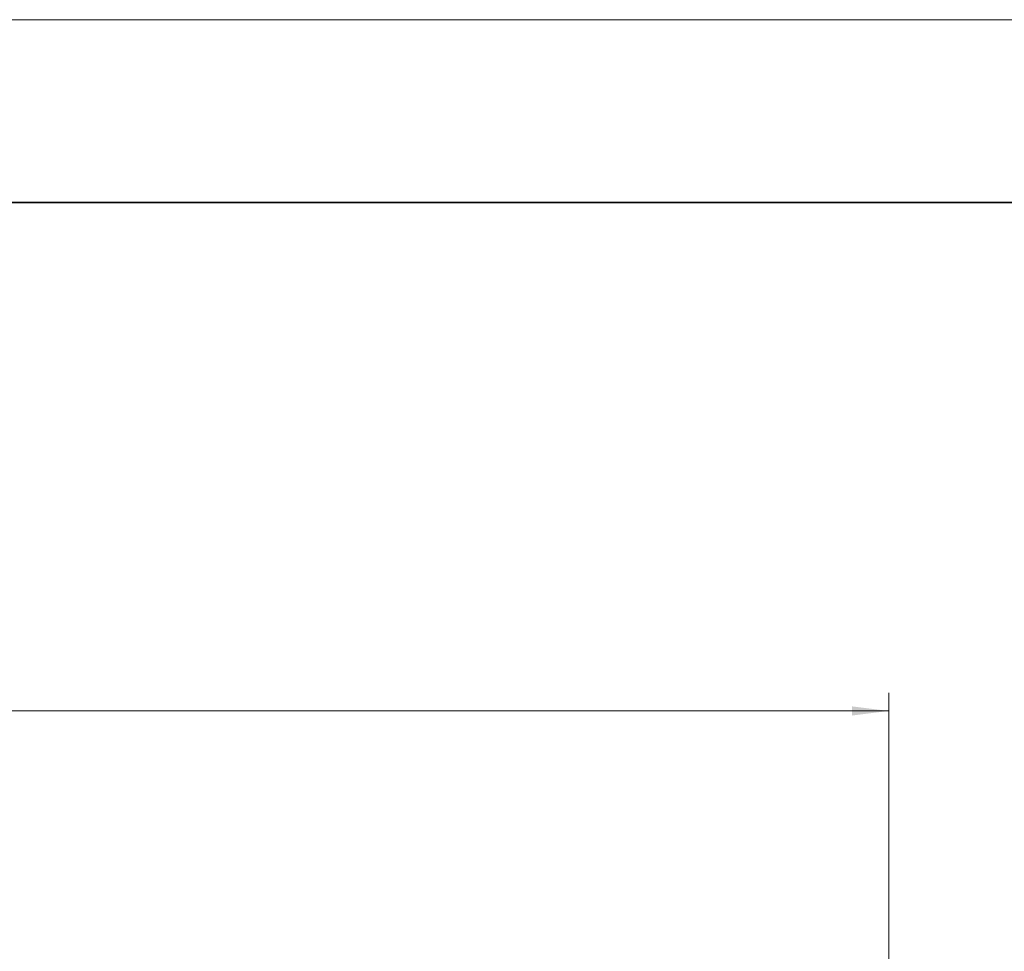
# Model space of a CAD drawing. Header units: millimetres. Extents: x -594 to 641, y -420 to 420.
# Tile 22 of 43: x -115 to -7, y 319 to 420. Entities that reach past the tile are written whole.
import ezdxf

# ---------------------------------------------------------------- set-up
doc = ezdxf.new("R2010")
doc.units = ezdxf.units.MM
doc.layers.get('0').update_dxf_attribs({"lineweight": 35})
for name, color, linetype, lineweight in [('尺寸线层', 3, 'Continuous', 18), ('粗实线层', 7, 'Continuous', 35), ('细实线层', 7, 'Continuous', 18)]:
    doc.layers.add(name, color=color, linetype=linetype, lineweight=lineweight)
doc.styles.add('标准', font='txt', dxfattribs={"width": 0.667})
doc.dimstyles.new('GB_尺寸', dxfattribs={"dimtxt": 3.5, "dimasz": 4, "dimexe": 2, "dimexo": 0, "dimtad": 1, "dimdsep": 46, "dimtxsty": '标准', "dimblk": '_CAXARROW', "dimcen": 0, "dimdle": 6, "dimazin": 2, "dimtfac": 0.707107, "dimtdec": 3, "dimtmove": 2, "dimatfit": 3, "dimfxl": 0, "dimfrac": 2, "dimtolj": 1, "dimtzin": 0, "dimarcsym": 0})

# ---------------------------------------------------------------- blocks, each defined once
blk = doc.blocks.new('$CAXA_FRAME_13B17AC1$')
at = {"layer": '粗实线层'}
blk.add_line((574.5, 400.5), (-574.5, 400.5), dxfattribs=at)
at = {"layer": '细实线层'}
blk.add_line((594.5, 420.5), (-594.5, 420.5), dxfattribs=at)
blk = doc.blocks.new('*X34')
at = {"layer": '尺寸线层', "linetype": 'Continuous'}
for points in [[(-220.48, 344.91), (-216.48, 345.41), (-216.48, 344.41)], [(-19.88, 344.91), (-23.88, 345.41), (-23.88, 344.41)]]:
    blk.add_hatch(color=0, dxfattribs=at).paths.add_polyline_path(points, flags=0)
at = {"layer": '尺寸线层', "color": 0, "linetype": 'Continuous'}
for p, q in [((-220.48, 192.16), (-220.48, 346.91)), ((-19.88, 262.73), (-19.88, 346.91)), ((-220.48, 344.91), (-19.88, 344.91))]:
    blk.add_line(p, q, dxfattribs=at)
at = {"layer": '尺寸线层', "color": 0, "insert": (-120.18, 347.26), "char_height": 3.5, "width": 16.3339, "attachment_point": 5, "line_spacing_factor": 1.15057, "style": '标准'}
blk.add_mtext('\\T1.1;200.5', dxfattribs=at)
blk = doc.blocks.new('_CAXARROW')
blk.add_hatch(color=0).paths.add_polyline_path([(0, 0), (-1, 0.125), (-1, -0.125)], flags=0)

msp = doc.modelspace()

# ---------------------------------------------------------------- block references
at = {"layer": '粗实线层'}
msp.add_blockref('$CAXA_FRAME_13B17AC1$', (0, 0), dxfattribs=at)

# ---------------------------------------------------------------- dimensions: what is measured, and where the dimension line sits
at = {"layer": '尺寸线层'}
dim = msp.add_linear_dim(base=(-19.877, 344.907), p1=(-220.485, 192.159), p2=(-19.877, 262.73), text='200.5', dimstyle='GB_尺寸', override={"dimscale": 1, "dimsah": 1, "dimtfac": 1, "dimtfill": 1, "dimtzin": 0}, dxfattribs=at)
dim.commit()
dim.dimension.update_dxf_attribs({"geometry": '*X34', "text_midpoint": (-120.181, 347.264)})

doc.saveas('drawing.dxf')
